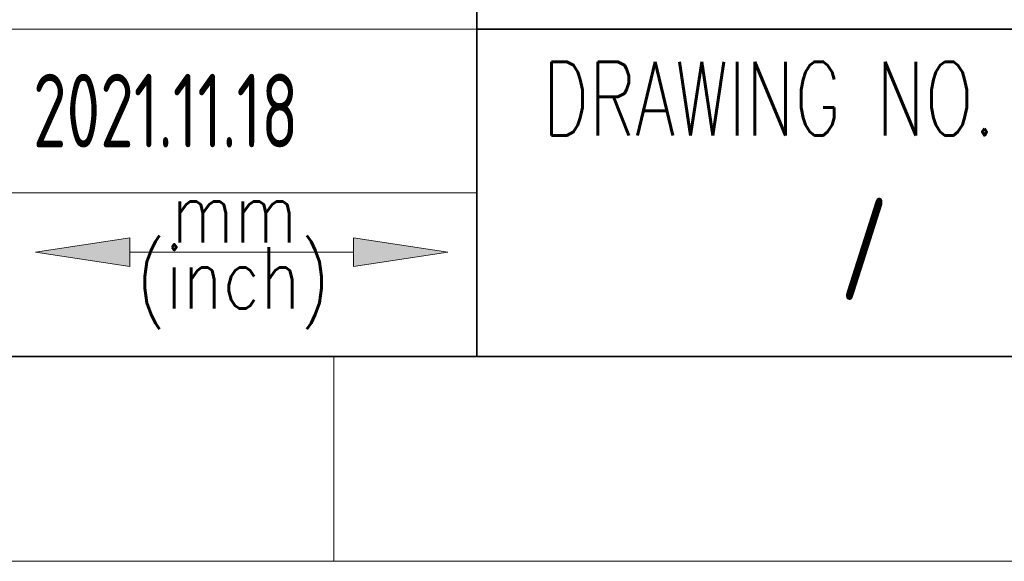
# Model space of a CAD drawing. Header units: millimetres. Extents: x 6 to 292, y 5 to 204.
# Tile 12 of 24: x 184 to 208, y 5 to 18. Entities that reach past the tile are written whole.
import ezdxf
from ezdxf.entities.mleader import LeaderData, LeaderLine
from ezdxf.math import Vec2, Vec3

# ---------------------------------------------------------------- set-up
doc = ezdxf.new("R2010")
doc.units = ezdxf.units.MM
for name, color, linetype in [('Default', 7, 'Continuous'), ('TEXT', 7, 'Continuous'), ('图框', 7, 'Continuous'), ('细实线', 7, 'Continuous'), ('轮廓线', 7, 'Continuous'), ('阴影线', 7, 'Continuous')]:
    doc.layers.add(name, color=color, linetype=linetype)
doc.styles.add('SEACAD_romans_shx', font='romans.shx')

# ---------------------------------------------------------------- blocks, each defined once
blk = doc.blocks.new('_Dot')
at = {"color": 0, "linetype": 'ByBlock', "lineweight": -2}
blk.add_line((-0.5, 0), (-1, 0), dxfattribs=at)
at = {"color": 0, "linetype": 'ByBlock', "const_width": 0.5}
blk.add_lwpolyline([(-0.25, 0, 1), (0.25, 0, 1)], format="xyb", close=True, dxfattribs=at)
blk = doc.blocks.new('A4-drawing_frame')
at = {"layer": '细实线', "color": 7, "linetype": 'Continuous', "lineweight": 13}
for p, q in [((-100.5, 5), (-100.5, 0)), ((-286.5, 0), (0, 0))]:
    blk.add_line(p, q, dxfattribs=at)
at = {"layer": '轮廓线', "color": 7, "linetype": 'Continuous', "lineweight": 35}
blk.add_line((-282, 5), (-5, 5), dxfattribs=at)

msp = doc.modelspace()

# ---------------------------------------------------------------- hatches: boundary and pattern name
at = {"layer": '阴影线', "linetype": 'Continuous', "lineweight": 5}
for points in [[(186.519, 12.198), (186.519, 12.899), (184.214, 12.549)], [(191.981, 12.899), (191.981, 12.198), (194.286, 12.549)]]:
    msp.add_hatch(color=7, dxfattribs=at).paths.add_polyline_path(points)

# ---------------------------------------------------------------- linework, layer by layer
at = {"layer": '细实线', "color": 7, "linetype": 'Continuous', "lineweight": 13}
for p, q in [((195, 18), (167, 18)), ((195, 14), (167, 14)), ((186.519, 12.899), (184.214, 12.549)), ((186.519, 12.198), (186.519, 12.899)), ((191.981, 12.899), (191.981, 12.198)), ((194.286, 12.549), (191.981, 12.899)), ((184.214, 12.549), (186.519, 12.198)), ((191.981, 12.549), (186.519, 12.549)), ((191.981, 12.198), (194.286, 12.549))]:
    msp.add_line(p, q, dxfattribs=at)
at = {"layer": '轮廓线', "color": 7, "linetype": 'Continuous', "lineweight": 35}
for p, q in [((195, 10), (195, 34)), ((195, 18), (287, 18)), ((167, 10), (287, 10)), ((195, 10), (287, 10))]:
    msp.add_line(p, q, dxfattribs=at)

# ---------------------------------------------------------------- block references
at = {"layer": '图框', "color": 7}
msp.add_blockref('A4-drawing_frame', (292, 5), dxfattribs=at)

# ---------------------------------------------------------------- texts
at = {"layer": 'TEXT', "insert": (202.143, 16.3), "char_height": 1.8, "width": 14.28618, "attachment_point": 5, "style": 'SEACAD_romans_shx'}
msp.add_mtext('{\\fromans|b0||i0||c0|p34;\\C7;\\H1.8;\\W0.7;DRAWING NO.}', dxfattribs=at)
at = {"layer": '细实线', "char_height": 1.5, "attachment_point": 7, "style": 'SEACAD_romans_shx'}
for s, insert, width in [('{\\fromans|b0||i0||c0|p34;\\C7;\\H1.5;\\W0.8;mm}', (187.53, 12.785), 3.27274), ('{\\fromans|b0||i0||c0|p34;\\C7;\\H1.5;\\W0.8;(inch)}', (186.677, 10.672), 5.11365)]:
    msp.add_mtext(s, dxfattribs=dict(at, insert=insert, width=width))

# ---------------------------------------------------------------- leaders
at = {"layer": 'Default', "color": 7, "linetype": 'Continuous', "lineweight": 13}
ml = msp.add_multileader_mtext('Standard', dxfattribs=at)
ml.set_content('{\\pxsm0.9;\\fSolid Edge ANSI|b0||i0||c0|p34;\\W0.7;2021.11.18\\P}', color=256)
ml.set_leader_properties()
ml.set_arrow_properties(name='DOT')
ml.build(insert=Vec2(0, 0))
ml.multileader.update_dxf_attribs({"leader_type": 0, "dogleg_length": 0, "arrow_head_size": 1.8})
ctx = ml.context
ctx.base_point, ctx.char_height, ctx.arrow_head_size, ctx.landing_gap_size = Vec3(182.148, 15.999), 1.8, 1.8, 0.63
ctx.mtext.insert = Vec3(184.148, 16.907)
ml = msp.add_multileader_mtext('Standard', dxfattribs=at)
ml.set_content('{\\pxsm0.9;\\fSolid Edge ANSI|b0||i0||c0|p34;\\W0.7;/\\P}', color=256)
ml.set_leader_properties()
ml.set_arrow_properties(name='DOT')
ml.build(insert=Vec2(0, 0))
ml.multileader.update_dxf_attribs({"leader_type": 0, "dogleg_length": 0, "arrow_head_size": 2.5})
ctx = ml.context
ctx.base_point, ctx.char_height, ctx.arrow_head_size, ctx.landing_gap_size = Vec3(202.194, 12.629), 2.5, 2.5, 0.875
ctx.text_align_type = 1
ctx.mtext.insert, ctx.mtext.alignment = Vec3(204.469, 13.882), 2

doc.saveas('drawing.dxf')
